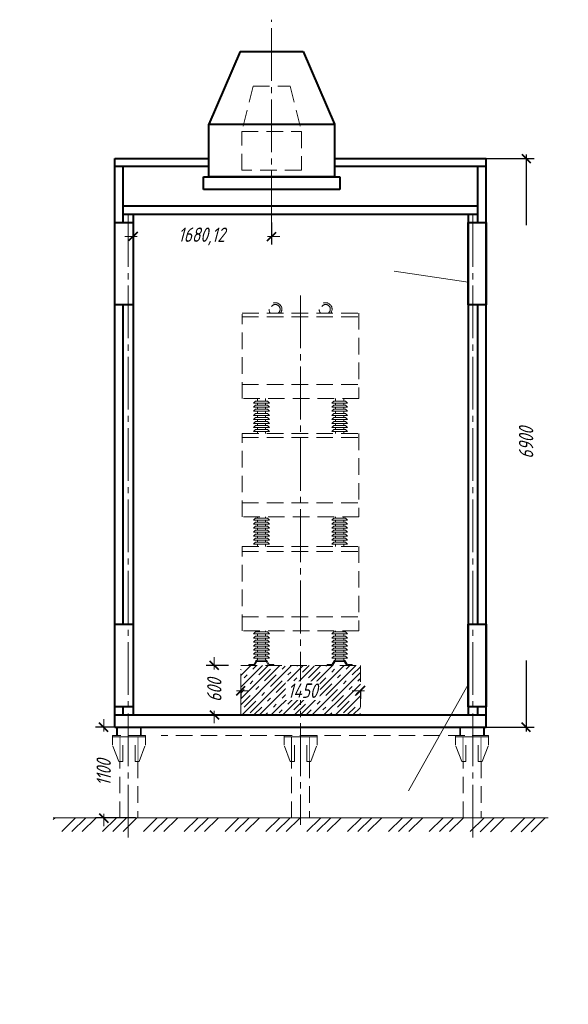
# Model space of a CAD drawing. Header units: millimetres. Extents: x 0 to 594, y 0 to 420.
# Tile 32 of 53: x 258 to 391, y 0 to 239. Entities that reach past the tile are written whole.
import ezdxf

# ---------------------------------------------------------------- set-up
doc = ezdxf.new("R2010")
doc.units = ezdxf.units.MM
for name, pattern in [('K5LT32775', [0]), ('K5LT_AXLED', [17.302989, 12.802989, -1.5, 1.5, -1.5]), ('K5LT_BASIC', [0]), ('K5LT_DASHED', [6, 4, -2]), ('K5LT_THIN', [0])]:
    doc.linetypes.add(name, pattern=pattern)
doc.styles.add('KDIMTEXTSTYLE', font='GOST_AU.SHX', dxfattribs={"width": 0.96, "oblique": 15, "height": 5})
doc.dimstyles.new('KDIMSTYLE (0.02)', dxfattribs={"dimtxt": 5, "dimasz": 1, "dimexe": 2, "dimexo": 0, "dimgap": 1, "dimtad": 1, "dimlfac": 50, "dimtxsty": 'KDIMTEXTSTYLE', "dimsah": 1, "dimcen": 0, "dimdle": 1, "dimadec": 0, "dimazin": 0, "dimtfac": 0.667, "dimtmove": 0, "dimatfit": 3, "dimfxl": 1, "dimtvp": 1, "dimtfill": 1, "dimtolj": 1, "dimtzin": 0, "dimarcsym": 0})

# ---------------------------------------------------------------- blocks, each defined once
blk = doc.blocks.new('KDIMARROW_03')
at = {"color": 0, "linetype": 'K5LT_BASIC', "lineweight": 40}
blk.add_line((-1.06, -1.06), (1.06, 1.06), dxfattribs=at)
at = {"color": 0, "linetype": 'K5LT_THIN', "lineweight": 18}
for q in [(-1, 0), (2, 0)]:
    blk.add_line((0, 0), q, dxfattribs=at)
blk = doc.blocks.new('U41')
at = {"color": 7, "linetype": 'K5LT32775', "lineweight": 18}
for p, q in [((266.25, 44.81), (266.65, 45.2)), ((268.33, 41.93), (271.6, 45.2)), ((270.8, 41.93), (274.08, 45.2)), ((276.55, 45.2), (273.28, 41.93)), ((281.5, 45.2), (278.22, 41.93)), ((283.97, 45.2), (280.7, 41.93)), ((283.17, 41.93), (286.45, 45.2)), ((288.12, 41.92), (291.4, 45.2)), ((290.59, 41.92), (293.87, 45.2)), ((296.35, 45.2), (293.07, 41.92)), ((301.3, 45.2), (298.01, 41.92)), ((303.77, 45.2), (300.49, 41.92)), ((302.96, 41.92), (306.25, 45.2)), ((307.91, 41.91), (311.2, 45.2)), ((310.38, 41.91), (313.67, 45.2)), ((316.15, 45.2), (312.86, 41.91)), ((321.1, 45.2), (317.8, 41.91)), ((323.57, 45.2), (320.28, 41.91)), ((322.75, 41.91), (326.05, 45.2)), ((327.7, 41.91), (331, 45.2)), ((330.17, 41.9), (333.47, 45.2)), ((335.95, 45.2), (332.65, 41.9)), ((340.9, 45.2), (337.59, 41.9)), ((343.37, 45.2), (340.07, 41.9)), ((342.54, 41.9), (345.85, 45.2)), ((347.49, 41.9), (350.8, 45.2)), ((349.96, 41.89), (353.27, 45.2)), ((355.75, 45.2), (352.43, 41.89)), ((360.7, 45.2), (357.38, 41.89)), ((363.17, 45.2), (359.86, 41.89)), ((362.33, 41.89), (365.65, 45.2)), ((367.28, 41.89), (370.6, 45.2)), ((369.75, 41.88), (373.07, 45.2)), ((375.54, 45.2), (372.22, 41.88)), ((380.49, 45.2), (377.17, 41.88)), ((382.97, 45.2), (379.65, 41.88)), ((382.12, 41.88), (385.44, 45.2))]:
    blk.add_line(p, q, dxfattribs=at)
blk = doc.blocks.new('U265')
at = {"color": 7, "linetype": 'K5LT_DASHED', "lineweight": 18}
for p, q in [((311.7, 82.2), (340.7, 82.2)), ((311.7, 70.2), (311.7, 82.2)), ((340.7, 82.2), (340.7, 70.2)), ((340.7, 70.2), (311.7, 70.2))]:
    blk.add_line(p, q, dxfattribs=at)
blk = doc.blocks.new('U266')
at = {"color": 7, "linetype": 'K5LT_DASHED', "lineweight": 18}
for p, q in [((288.6, 65.2), (280.6, 65.2)), ((280.6, 65.2), (280.6, 64.88)), ((280.6, 64.88), (288.6, 64.88)), ((288.6, 64.88), (288.6, 65.2))]:
    blk.add_line(p, q, dxfattribs=at)
blk = doc.blocks.new('U267')
at = {"color": 7, "linetype": 'K5LT_DASHED', "lineweight": 18}
for p, q in [((330.2, 65.2), (322.2, 65.2)), ((322.2, 65.2), (322.2, 64.88)), ((322.2, 64.88), (330.2, 64.88)), ((330.2, 64.88), (330.2, 65.2))]:
    blk.add_line(p, q, dxfattribs=at)
blk = doc.blocks.new('U268')
at = {"color": 7, "linetype": 'K5LT_DASHED', "lineweight": 18}
for p, q in [((371.78, 65.2), (363.78, 65.2)), ((363.78, 65.2), (363.78, 64.88)), ((363.78, 64.88), (371.78, 64.88)), ((371.78, 64.88), (371.78, 65.2))]:
    blk.add_line(p, q, dxfattribs=at)
blk = doc.blocks.new('U269')
at = {"color": 5, "linetype": 'K5LT_BASIC', "lineweight": 40, "true_color": 0x0000ff}
for p, q in [((281.2, 92.21), (285.6, 92.21)), ((281.2, 72.21), (281.2, 92.21)), ((285.6, 92.21), (285.6, 72.21)), ((285.6, 72.21), (281.2, 72.21))]:
    blk.add_line(p, q, dxfattribs=at)
blk = doc.blocks.new('U270')
at = {"color": 5, "linetype": 'K5LT_BASIC', "lineweight": 40, "true_color": 0x0000ff}
for p, q in [((281.2, 189.69), (285.6, 189.69)), ((281.2, 169.69), (281.2, 189.69)), ((285.6, 189.69), (285.6, 169.69)), ((285.6, 169.69), (281.2, 169.69))]:
    blk.add_line(p, q, dxfattribs=at)
blk = doc.blocks.new('U271')
at = {"color": 5, "linetype": 'K5LT_BASIC', "lineweight": 40, "true_color": 0x0000ff}
for p, q in [((366.8, 189.69), (371.2, 189.69)), ((366.8, 169.69), (366.8, 189.69)), ((371.2, 189.69), (371.2, 169.69)), ((371.2, 169.69), (366.8, 169.69))]:
    blk.add_line(p, q, dxfattribs=at)
blk = doc.blocks.new('U272')
at = {"color": 5, "linetype": 'K5LT_BASIC', "lineweight": 40, "true_color": 0x0000ff}
for p, q in [((366.8, 92.21), (371.2, 92.21)), ((366.8, 72.21), (366.8, 92.21)), ((371.2, 92.21), (371.2, 72.21)), ((371.2, 72.21), (366.8, 72.21))]:
    blk.add_line(p, q, dxfattribs=at)
blk = doc.blocks.new('U273')
at = {"color": 5, "linetype": 'K5LT_BASIC', "lineweight": 40, "true_color": 0x0000ff}
for p, q in [((303.98, 213.54), (334.42, 213.54)), ((303.98, 200.74), (303.98, 213.54)), ((334.42, 213.54), (334.42, 200.74)), ((334.42, 200.74), (303.98, 200.74))]:
    blk.add_line(p, q, dxfattribs=at)
blk = doc.blocks.new('U274')
at = {"color": 7, "linetype": 'K5LT_DASHED', "lineweight": 18}
for p, q in [((311.96, 211.73), (326.42, 211.73)), ((311.96, 202.34), (311.96, 211.73)), ((326.42, 211.73), (326.42, 202.34)), ((326.42, 202.34), (311.96, 202.34))]:
    blk.add_line(p, q, dxfattribs=at)
blk = doc.blocks.new('U275')
at = {"color": 5, "linetype": 'K5LT_BASIC', "lineweight": 40, "true_color": 0x0000ff}
for p, q in [((302.7, 200.73), (335.7, 200.73)), ((302.7, 197.67), (302.7, 200.73)), ((335.7, 200.73), (335.7, 197.67)), ((335.7, 197.67), (302.7, 197.67))]:
    blk.add_line(p, q, dxfattribs=at)

msp = doc.modelspace()

# ---------------------------------------------------------------- hatches: boundary and pattern name
h = msp.add_hatch()
h.set_pattern_fill('Бетон', style=0, pattern_type=0)
h.set_pattern_definition([(45, (0, 0), (-1.414214, 1.414214), [11, -5]), (45, (9.1924, 9.1924), (-1.414214, 1.414214), [1, -15]), (45, (4.9497, 6.364), (-1.414214, 1.414214), [11, -5]), (45, (14.1421, 15.5563), (-1.414214, 1.414214), [1, -15])])
h.paths.add_polyline_path([(311.6983, 82.20446), (340.6983, 82.20446), (340.6983, 70.20446), (311.6983, 70.20446)])

# ---------------------------------------------------------------- linework, layer by layer
at = {"color": 30, "linetype": 'K5LT_AXLED', "lineweight": 18, "true_color": 0xff8000}
for p, q in [((319.2006, 189.43673), (319.2006, 238.87892)), ((284.3983, 191.68446), (284.3983, 40.33764)), ((367.9983, 191.68446), (367.9983, 40.33764)), ((326.1983, 172.00391), (326.1983, 43.53428))]:
    msp.add_line(p, q, dxfattribs=at)
at = {"color": 5, "linetype": 'K5LT_BASIC', "lineweight": 40, "true_color": 0x0000ff}
for p, q in [((311.5883, 231.13408), (303.9783, 213.54401)), ((311.5883, 231.13408), (326.8083, 231.13408)), ((326.8083, 231.13408), (334.4183, 213.54401)), ((281.1983, 67.20446), (281.1983, 205.20446)), ((281.1983, 205.20446), (303.9783, 205.20446)), ((303.9783, 203.27588), (281.1983, 203.27588)), ((283.1983, 189.68537), (283.1983, 203.27588)), ((334.4183, 205.20446), (371.1983, 205.20446)), ((371.1983, 203.27588), (334.4183, 203.27588)), ((369.1983, 189.68537), (369.1983, 203.27588)), ((371.1983, 67.20446), (371.1983, 205.20446)), ((303.9783, 200.73701), (334.4183, 200.73701)), ((283.1983, 193.68446), (358.59812, 193.68446)), ((292.7983, 193.68446), (358.59812, 193.68446)), ((292.7983, 193.68446), (358.59812, 193.68446)), ((292.7983, 193.68446), (369.1983, 193.68446)), ((292.7983, 193.68446), (362.3983, 193.68446)), ((292.7983, 193.68446), (362.3983, 193.68446)), ((283.1983, 191.68446), (361.9983, 191.68446)), ((285.5983, 191.68446), (285.5983, 136.60446)), ((290.3983, 191.68446), (361.9983, 191.68446)), ((292.7983, 191.68446), (369.1983, 191.68446)), ((292.7983, 191.68446), (361.9983, 191.68446)), ((292.7983, 191.68446), (361.9983, 191.68446)), ((292.7983, 191.68446), (361.9983, 191.68446)), ((366.7983, 191.68446), (366.7983, 138.50354)), ((283.1983, 136.60446), (283.1983, 169.68537)), ((369.1983, 138.50354), (369.1983, 169.68537)), ((366.7983, 167.20446), (366.7983, 134.70537)), ((371.1983, 67.20446), (371.1983, 166.20446)), ((366.7983, 164.20446), (366.7983, 138.50354)), ((366.7983, 164.20446), (366.7983, 138.50354)), ((366.7983, 164.20446), (366.7983, 138.50354)), ((366.7983, 164.20446), (366.7983, 138.50354)), ((369.1983, 138.50354), (369.1983, 164.20446)), ((369.1983, 138.50354), (369.1983, 164.20446)), ((369.1983, 134.70537), (369.1983, 164.20446)), ((369.1983, 138.50354), (369.1983, 164.20446)), ((369.1983, 138.50354), (369.1983, 164.20446)), ((371.1983, 67.20446), (371.1983, 163.20446)), ((371.1983, 67.20446), (371.1983, 163.20446)), ((371.1983, 67.20446), (371.1983, 163.20446)), ((371.1983, 67.20446), (371.1983, 163.20446)), ((283.1983, 92.20537), (283.1983, 136.60446)), ((285.5983, 136.60446), (285.5983, 70.20446)), ((283.1983, 92.20537), (283.1983, 134.73237)), ((283.1983, 92.20537), (283.1983, 134.73237)), ((283.1983, 92.20537), (283.1983, 134.73237)), ((366.7983, 134.70537), (366.7983, 70.20446)), ((366.7983, 134.70537), (366.7983, 70.20446)), ((366.7983, 134.70537), (366.7983, 70.20446)), ((366.7983, 134.70537), (366.7983, 70.20446)), ((366.7983, 134.70537), (366.7983, 70.20446)), ((366.7983, 134.70537), (366.7983, 70.20446)), ((369.1983, 92.20537), (369.1983, 134.70537)), ((369.1983, 92.20537), (369.1983, 134.70537)), ((369.1983, 92.20537), (369.1983, 134.70537)), ((369.1983, 92.20537), (369.1983, 134.70537)), ((369.1983, 92.20537), (369.1983, 134.70537)), ((369.1983, 92.20537), (369.1983, 134.70537)), ((283.1983, 70.20446), (283.1983, 72.20537)), ((283.1983, 70.20446), (283.1983, 72.20537)), ((283.1983, 70.20446), (283.1983, 72.20537)), ((283.1983, 70.20446), (283.1983, 72.20537)), ((369.1983, 70.20446), (369.1983, 72.20537)), ((369.1983, 70.20446), (369.1983, 72.20537)), ((369.1983, 70.20446), (369.1983, 72.20537)), ((369.1983, 70.20446), (369.1983, 72.20537)), ((369.1983, 70.20446), (369.1983, 72.20537)), ((369.1983, 70.20446), (369.1983, 72.20537)), ((281.1983, 70.20446), (371.1983, 70.20446)), ((281.1983, 67.20446), (371.1983, 67.20446))]:
    msp.add_line(p, q, dxfattribs=at)
at = {"color": 7, "linetype": 'K5LT_DASHED', "lineweight": 18}
for p, q in [((314.69968, 222.73117), (311.96355, 211.73369)), ((314.69968, 222.73117), (323.69231, 222.72703)), ((323.69231, 222.72703), (326.4183, 211.72703)), ((312.0483, 167.68446), (340.3483, 167.68446)), ((312.0483, 167.68446), (340.3483, 167.68446)), ((312.0483, 167.68446), (340.3483, 167.68446)), ((312.0483, 167.68446), (340.3483, 167.68446)), ((312.0483, 167.68446), (340.3483, 167.68446)), ((312.0483, 167.68446), (340.3483, 167.68446)), ((312.0483, 146.97064), (312.0483, 167.42446)), ((313.2176, 167.68446), (316.0686, 167.68446)), ((336.32799, 167.68446), (339.179, 167.68446)), ((340.3483, 167.68446), (340.3483, 146.97064)), ((312.0483, 166.75045), (340.3483, 166.75045)), ((312.0483, 166.75045), (340.3483, 166.75045)), ((312.0483, 166.75045), (340.3483, 166.75045)), ((312.0483, 166.75045), (340.3483, 166.75045)), ((312.0483, 166.75045), (340.3483, 166.75045)), ((312.0483, 166.75045), (340.3483, 166.75045)), ((312.0483, 150.38798), (340.3483, 150.38798)), ((312.0483, 150.38798), (340.3483, 150.38798)), ((312.0483, 150.38798), (340.3483, 150.38798)), ((312.0483, 150.38798), (340.3483, 150.38798)), ((312.0483, 150.38798), (340.3483, 150.38798)), ((312.0483, 150.38798), (340.3483, 150.38798)), ((340.3483, 146.97064), (311.92207, 146.97064)), ((340.3483, 146.97064), (311.92207, 146.97064)), ((340.3483, 146.97064), (311.92207, 146.97064)), ((340.3483, 146.97064), (312.0483, 146.97064)), ((340.3483, 146.97064), (312.0483, 146.97064)), ((340.3483, 146.97064), (312.0483, 146.97064)), ((314.82448, 145.83679), (315.30624, 146.31856)), ((316.73448, 145.83679), (314.82448, 145.83679)), ((316.73448, 146.31856), (315.30624, 146.31856)), ((315.7283, 146.31856), (315.7283, 146.97064)), ((315.73448, 145.33679), (315.73448, 145.83679)), ((316.73973, 146.31856), (318.16797, 146.31856)), ((316.73973, 145.83679), (318.64973, 145.83679)), ((317.7283, 146.97064), (317.7283, 146.31856)), ((317.73448, 145.33679), (317.73448, 145.83679)), ((318.64973, 145.83679), (318.16797, 146.31856)), ((333.76492, 145.83679), (334.24668, 146.31856)), ((335.67492, 145.83679), (333.76492, 145.83679)), ((335.67492, 146.31856), (334.24668, 146.31856)), ((334.6683, 146.31856), (334.6683, 146.97064)), ((334.67492, 145.33679), (334.67492, 145.83679)), ((335.68018, 146.31856), (337.10841, 146.31856)), ((335.68018, 145.83679), (337.59018, 145.83679)), ((336.6683, 146.97064), (336.6683, 146.31856)), ((336.67492, 145.33679), (336.67492, 145.83679)), ((337.59018, 145.83679), (337.10841, 146.31856)), ((314.8183, 144.85503), (315.30006, 145.33679)), ((316.7283, 144.85503), (314.8183, 144.85503)), ((314.8183, 143.87327), (315.30006, 144.35503)), ((316.7283, 143.87327), (314.8183, 143.87327)), ((314.8183, 142.89151), (315.30006, 143.37327)), ((316.7283, 145.33679), (315.30006, 145.33679)), ((316.7283, 144.35503), (315.30006, 144.35503)), ((316.7283, 143.37327), (315.30006, 143.37327)), ((315.7283, 144.35503), (315.7283, 144.85503)), ((315.7283, 143.37327), (315.7283, 143.87327)), ((316.73355, 145.33679), (318.16179, 145.33679)), ((316.73355, 144.85503), (318.64355, 144.85503)), ((316.73355, 144.35503), (318.16179, 144.35503)), ((316.73355, 143.87327), (318.64355, 143.87327)), ((316.73355, 143.37327), (318.16179, 143.37327)), ((317.7283, 144.35503), (317.7283, 144.85503)), ((317.7283, 143.37327), (317.7283, 143.87327)), ((318.64355, 144.85503), (318.16179, 145.33679)), ((318.64355, 143.87327), (318.16179, 144.35503)), ((318.64355, 142.89151), (318.16179, 143.37327)), ((333.7583, 144.85503), (334.24006, 145.33679)), ((335.6683, 144.85503), (333.7583, 144.85503)), ((333.7583, 143.87327), (334.24006, 144.35503)), ((335.6683, 143.87327), (333.7583, 143.87327)), ((333.7583, 142.89151), (334.24006, 143.37327)), ((335.6683, 145.33679), (334.24006, 145.33679)), ((335.6683, 144.35503), (334.24006, 144.35503)), ((335.6683, 143.37327), (334.24006, 143.37327)), ((334.6683, 144.35503), (334.6683, 144.85503)), ((334.6683, 143.37327), (334.6683, 143.87327)), ((335.67355, 145.33679), (337.10179, 145.33679)), ((335.67355, 144.85503), (337.58355, 144.85503)), ((335.67355, 144.35503), (337.10179, 144.35503)), ((335.67355, 143.87327), (337.58355, 143.87327)), ((335.67355, 143.37327), (337.10179, 143.37327)), ((336.6683, 144.35503), (336.6683, 144.85503)), ((336.6683, 143.37327), (336.6683, 143.87327)), ((337.58355, 144.85503), (337.10179, 145.33679)), ((337.58355, 143.87327), (337.10179, 144.35503)), ((337.58355, 142.89151), (337.10179, 143.37327)), ((316.7283, 142.89151), (314.8183, 142.89151)), ((314.8183, 141.90974), (315.30006, 142.39151)), ((316.7283, 141.90974), (314.8183, 141.90974)), ((314.8183, 140.92798), (315.30006, 141.40974)), ((316.7283, 142.39151), (315.30006, 142.39151)), ((316.7283, 141.40974), (315.30006, 141.40974)), ((315.7283, 142.39151), (315.7283, 142.89151)), ((315.7283, 141.40974), (315.7283, 141.90974)), ((316.73355, 142.89151), (318.64355, 142.89151)), ((316.73355, 142.39151), (318.16179, 142.39151)), ((316.73355, 141.90974), (318.64355, 141.90974)), ((316.73355, 141.40974), (318.16179, 141.40974)), ((317.7283, 142.39151), (317.7283, 142.89151)), ((317.7283, 141.40974), (317.7283, 141.90974)), ((318.64355, 141.90974), (318.16179, 142.39151)), ((318.64355, 140.92798), (318.16179, 141.40974)), ((335.6683, 142.89151), (333.7583, 142.89151)), ((333.7583, 141.90974), (334.24006, 142.39151)), ((335.6683, 141.90974), (333.7583, 141.90974)), ((333.7583, 140.92798), (334.24006, 141.40974)), ((335.6683, 142.39151), (334.24006, 142.39151)), ((335.6683, 141.40974), (334.24006, 141.40974)), ((334.6683, 142.39151), (334.6683, 142.89151)), ((334.6683, 141.40974), (334.6683, 141.90974)), ((335.67355, 142.89151), (337.58355, 142.89151)), ((335.67355, 142.39151), (337.10179, 142.39151)), ((335.67355, 141.90974), (337.58355, 141.90974)), ((335.67355, 141.40974), (337.10179, 141.40974)), ((336.6683, 142.39151), (336.6683, 142.89151)), ((336.6683, 141.40974), (336.6683, 141.90974)), ((337.58355, 141.90974), (337.10179, 142.39151)), ((337.58355, 140.92798), (337.10179, 141.40974)), ((316.7283, 140.92798), (314.8183, 140.92798)), ((314.8183, 139.94622), (315.30006, 140.42798)), ((316.7283, 139.94622), (314.8183, 139.94622)), ((314.8183, 138.96446), (315.30006, 139.44622)), ((316.7283, 138.96446), (314.8183, 138.96446)), ((316.7283, 140.42798), (315.30006, 140.42798)), ((316.7283, 139.44622), (315.30006, 139.44622)), ((315.7283, 140.42798), (315.7283, 140.92798)), ((315.7283, 139.44622), (315.7283, 139.94622)), ((315.7283, 138.46446), (315.7283, 138.96446)), ((316.7283, 139.44622), (318.15654, 139.44622)), ((316.7283, 138.96446), (318.6383, 138.96446)), ((316.73355, 140.92798), (318.64355, 140.92798)), ((316.73355, 140.42798), (318.16179, 140.42798)), ((316.73355, 139.94622), (318.64355, 139.94622)), ((317.7283, 140.42798), (317.7283, 140.92798)), ((317.7283, 139.44622), (317.7283, 139.94622)), ((317.7283, 138.46446), (317.7283, 138.96446)), ((318.6383, 138.96446), (318.15654, 139.44622)), ((318.64355, 139.94622), (318.16179, 140.42798)), ((335.6683, 140.92798), (333.7583, 140.92798)), ((333.7583, 139.94622), (334.24006, 140.42798)), ((335.6683, 139.94622), (333.7583, 139.94622)), ((333.7583, 138.96446), (334.24006, 139.44622)), ((335.6683, 138.96446), (333.7583, 138.96446)), ((335.6683, 140.42798), (334.24006, 140.42798)), ((335.6683, 139.44622), (334.24006, 139.44622)), ((334.6683, 140.42798), (334.6683, 140.92798)), ((334.6683, 139.44622), (334.6683, 139.94622)), ((334.6683, 138.46446), (334.6683, 138.96446)), ((335.6683, 139.44622), (337.09654, 139.44622)), ((335.6683, 138.96446), (337.5783, 138.96446)), ((335.67355, 140.92798), (337.58355, 140.92798)), ((335.67355, 140.42798), (337.10179, 140.42798)), ((335.67355, 139.94622), (337.58355, 139.94622)), ((336.6683, 140.42798), (336.6683, 140.92798)), ((336.6683, 139.44622), (336.6683, 139.94622)), ((336.6683, 138.46446), (336.6683, 138.96446)), ((337.5783, 138.96446), (337.09654, 139.44622)), ((337.58355, 139.94622), (337.10179, 140.42798)), ((312.0483, 138.46446), (340.3483, 138.46446)), ((312.0483, 138.46446), (340.3483, 138.46446)), ((312.0483, 138.46446), (340.3483, 138.46446)), ((312.0483, 138.46446), (340.3483, 138.46446)), ((312.0483, 138.46446), (340.3483, 138.46446)), ((312.0483, 138.46446), (340.3483, 138.46446)), ((312.0483, 118.25064), (312.0483, 138.46446)), ((312.0483, 137.53045), (340.3483, 137.53045)), ((312.0483, 137.53045), (340.3483, 137.53045)), ((312.0483, 137.53045), (340.3483, 137.53045)), ((312.0483, 137.53045), (340.3483, 137.53045)), ((312.0483, 137.53045), (340.3483, 137.53045)), ((312.0483, 137.53045), (340.3483, 137.53045)), ((313.2176, 138.46446), (316.0686, 138.46446)), ((336.32799, 138.46446), (339.179, 138.46446)), ((340.3483, 138.46446), (340.3483, 118.25064)), ((312.0483, 121.66798), (340.3483, 121.66798)), ((312.0483, 121.66798), (340.3483, 121.66798)), ((312.0483, 121.66798), (340.3483, 121.66798)), ((312.0483, 121.66798), (340.3483, 121.66798)), ((312.0483, 121.66798), (340.3483, 121.66798)), ((312.0483, 121.66798), (340.3483, 121.66798)), ((340.3483, 118.25064), (311.92207, 118.25064)), ((340.3483, 118.25064), (311.92207, 118.25064)), ((340.3483, 118.25064), (311.92207, 118.25064)), ((340.3483, 118.25064), (312.0483, 118.25064)), ((340.3483, 118.25064), (312.0483, 118.25064)), ((340.3483, 118.25064), (312.0483, 118.25064)), ((314.8183, 117.49503), (315.30006, 117.97679)), ((316.7283, 117.49503), (314.8183, 117.49503)), ((316.7283, 117.97679), (315.30006, 117.97679)), ((315.7283, 117.97679), (315.7283, 118.25064)), ((315.7283, 116.99503), (315.7283, 117.49503)), ((316.73355, 117.97679), (318.16179, 117.97679)), ((316.73355, 117.49503), (318.64355, 117.49503)), ((317.7283, 118.25064), (317.7283, 117.97679)), ((317.7283, 116.99503), (317.7283, 117.49503)), ((318.64355, 117.49503), (318.16179, 117.97679)), ((333.7583, 117.49503), (334.24006, 117.97679)), ((335.6683, 117.49503), (333.7583, 117.49503)), ((335.6683, 117.97679), (334.24006, 117.97679)), ((334.6683, 117.97679), (334.6683, 118.25064)), ((334.6683, 116.99503), (334.6683, 117.49503)), ((335.67355, 117.97679), (337.10179, 117.97679)), ((335.67355, 117.49503), (337.58355, 117.49503)), ((336.6683, 118.25064), (336.6683, 117.97679)), ((336.6683, 116.99503), (336.6683, 117.49503)), ((337.58355, 117.49503), (337.10179, 117.97679)), ((314.8183, 116.51327), (315.30006, 116.99503)), ((316.7283, 116.51327), (314.8183, 116.51327)), ((314.8183, 115.53151), (315.30006, 116.01327)), ((316.7283, 115.53151), (314.8183, 115.53151)), ((314.8183, 114.54974), (315.30006, 115.03151)), ((316.7283, 116.99503), (315.30006, 116.99503)), ((316.7283, 116.01327), (315.30006, 116.01327)), ((316.7283, 115.03151), (315.30006, 115.03151)), ((315.7283, 116.01327), (315.7283, 116.51327)), ((315.7283, 115.03151), (315.7283, 115.53151)), ((316.73355, 116.99503), (318.16179, 116.99503)), ((316.73355, 116.51327), (318.64355, 116.51327)), ((316.73355, 116.01327), (318.16179, 116.01327)), ((316.73355, 115.53151), (318.64355, 115.53151)), ((316.73355, 115.03151), (318.16179, 115.03151)), ((317.7283, 116.01327), (317.7283, 116.51327)), ((317.7283, 115.03151), (317.7283, 115.53151)), ((318.64355, 116.51327), (318.16179, 116.99503)), ((318.64355, 115.53151), (318.16179, 116.01327)), ((318.64355, 114.54974), (318.16179, 115.03151)), ((333.7583, 116.51327), (334.24006, 116.99503)), ((335.6683, 116.51327), (333.7583, 116.51327)), ((333.7583, 115.53151), (334.24006, 116.01327)), ((335.6683, 115.53151), (333.7583, 115.53151)), ((333.7583, 114.54974), (334.24006, 115.03151)), ((335.6683, 116.99503), (334.24006, 116.99503)), ((335.6683, 116.01327), (334.24006, 116.01327)), ((335.6683, 115.03151), (334.24006, 115.03151)), ((334.6683, 116.01327), (334.6683, 116.51327)), ((334.6683, 115.03151), (334.6683, 115.53151)), ((335.67355, 116.99503), (337.10179, 116.99503)), ((335.67355, 116.51327), (337.58355, 116.51327)), ((335.67355, 116.01327), (337.10179, 116.01327)), ((335.67355, 115.53151), (337.58355, 115.53151)), ((335.67355, 115.03151), (337.10179, 115.03151)), ((336.6683, 116.01327), (336.6683, 116.51327)), ((336.6683, 115.03151), (336.6683, 115.53151)), ((337.58355, 116.51327), (337.10179, 116.99503)), ((337.58355, 115.53151), (337.10179, 116.01327)), ((337.58355, 114.54974), (337.10179, 115.03151)), ((316.7283, 114.54974), (314.8183, 114.54974)), ((314.8183, 113.56798), (315.30006, 114.04974)), ((316.7283, 113.56798), (314.8183, 113.56798)), ((314.8183, 112.58622), (315.30006, 113.06798)), ((316.7283, 112.58622), (314.8183, 112.58622)), ((316.7283, 114.04974), (315.30006, 114.04974)), ((316.7283, 113.06798), (315.30006, 113.06798)), ((315.7283, 114.04974), (315.7283, 114.54974)), ((315.7283, 113.06798), (315.7283, 113.56798)), ((315.7283, 112.08622), (315.7283, 112.58622)), ((316.73355, 114.54974), (318.64355, 114.54974)), ((316.73355, 114.04974), (318.16179, 114.04974)), ((316.73355, 113.56798), (318.64355, 113.56798)), ((316.73355, 113.06798), (318.16179, 113.06798)), ((316.73355, 112.58622), (318.64355, 112.58622)), ((317.7283, 114.04974), (317.7283, 114.54974)), ((317.7283, 113.06798), (317.7283, 113.56798)), ((317.7283, 112.08622), (317.7283, 112.58622)), ((318.64355, 113.56798), (318.16179, 114.04974)), ((318.64355, 112.58622), (318.16179, 113.06798)), ((335.6683, 114.54974), (333.7583, 114.54974)), ((333.7583, 113.56798), (334.24006, 114.04974)), ((335.6683, 113.56798), (333.7583, 113.56798)), ((333.7583, 112.58622), (334.24006, 113.06798)), ((335.6683, 112.58622), (333.7583, 112.58622)), ((335.6683, 114.04974), (334.24006, 114.04974)), ((335.6683, 113.06798), (334.24006, 113.06798)), ((334.6683, 114.04974), (334.6683, 114.54974)), ((334.6683, 113.06798), (334.6683, 113.56798)), ((334.6683, 112.08622), (334.6683, 112.58622)), ((335.67355, 114.54974), (337.58355, 114.54974)), ((335.67355, 114.04974), (337.10179, 114.04974)), ((335.67355, 113.56798), (337.58355, 113.56798)), ((335.67355, 113.06798), (337.10179, 113.06798)), ((335.67355, 112.58622), (337.58355, 112.58622)), ((336.6683, 114.04974), (336.6683, 114.54974)), ((336.6683, 113.06798), (336.6683, 113.56798)), ((336.6683, 112.08622), (336.6683, 112.58622)), ((337.58355, 113.56798), (337.10179, 114.04974)), ((337.58355, 112.58622), (337.10179, 113.06798)), ((312.0483, 111.10446), (340.3483, 111.10446)), ((312.0483, 111.10446), (340.3483, 111.10446)), ((312.0483, 111.10446), (340.3483, 111.10446)), ((312.0483, 111.10446), (340.3483, 111.10446)), ((312.0483, 111.10446), (340.3483, 111.10446)), ((312.0483, 111.10446), (340.3483, 111.10446)), ((312.0483, 90.60446), (312.0483, 111.10446)), ((313.2176, 111.10446), (316.0686, 111.10446)), ((314.8183, 111.60446), (315.30006, 112.08622)), ((316.7283, 111.60446), (314.8183, 111.60446)), ((316.7283, 112.08622), (315.30006, 112.08622)), ((315.7283, 111.10446), (315.7283, 111.60446)), ((316.7283, 112.08622), (318.15654, 112.08622)), ((316.7283, 111.60446), (318.6383, 111.60446)), ((317.7283, 111.10446), (317.7283, 111.60446)), ((318.6383, 111.60446), (318.15654, 112.08622)), ((333.7583, 111.60446), (334.24006, 112.08622)), ((335.6683, 111.60446), (333.7583, 111.60446)), ((335.6683, 112.08622), (334.24006, 112.08622)), ((334.6683, 111.10446), (334.6683, 111.60446)), ((335.6683, 112.08622), (337.09654, 112.08622)), ((335.6683, 111.60446), (337.5783, 111.60446)), ((336.32799, 111.10446), (339.179, 111.10446)), ((336.6683, 111.10446), (336.6683, 111.60446)), ((337.5783, 111.60446), (337.09654, 112.08622)), ((340.3483, 111.10446), (340.3483, 90.60446)), ((312.0483, 109.88427), (340.3483, 109.88427)), ((312.0483, 109.88427), (340.3483, 109.88427)), ((312.0483, 109.88427), (340.3483, 109.88427)), ((312.0483, 109.88427), (340.3483, 109.88427)), ((312.0483, 109.88427), (340.3483, 109.88427)), ((312.0483, 109.88427), (340.3483, 109.88427)), ((312.0483, 94.02179), (340.3483, 94.02179)), ((312.0483, 94.02179), (340.3483, 94.02179)), ((312.0483, 94.02179), (340.3483, 94.02179)), ((312.0483, 94.02179), (340.3483, 94.02179)), ((312.0483, 94.02179), (340.3483, 94.02179)), ((312.0483, 94.02179), (340.3483, 94.02179)), ((340.3483, 90.60446), (311.92207, 90.60446)), ((340.3483, 90.60446), (311.92207, 90.60446)), ((340.3483, 90.60446), (311.92207, 90.60446)), ((340.3483, 90.60446), (312.0483, 90.60446)), ((340.3483, 90.60446), (312.0483, 90.60446)), ((340.3483, 90.60446), (312.0483, 90.60446)), ((314.8183, 89.84884), (315.30006, 90.33061)), ((316.7283, 89.84884), (314.8183, 89.84884)), ((314.8183, 88.86708), (315.30006, 89.34884)), ((316.7283, 88.86708), (314.8183, 88.86708)), ((316.7283, 90.33061), (315.30006, 90.33061)), ((316.7283, 89.34884), (315.30006, 89.34884)), ((315.7283, 90.33061), (315.7283, 90.60446)), ((315.7283, 89.34884), (315.7283, 89.84884)), ((315.7283, 88.36708), (315.7283, 88.86708)), ((316.73355, 90.33061), (318.16179, 90.33061)), ((316.73355, 89.84884), (318.64355, 89.84884)), ((316.73355, 89.34884), (318.16179, 89.34884)), ((316.73355, 88.86708), (318.64355, 88.86708)), ((317.7283, 90.60446), (317.7283, 90.33061)), ((317.7283, 89.34884), (317.7283, 89.84884)), ((317.7283, 88.36708), (317.7283, 88.86708)), ((318.64355, 89.84884), (318.16179, 90.33061)), ((318.64355, 88.86708), (318.16179, 89.34884)), ((333.7583, 89.84884), (334.24006, 90.33061)), ((335.6683, 89.84884), (333.7583, 89.84884)), ((333.7583, 88.86708), (334.24006, 89.34884)), ((335.6683, 88.86708), (333.7583, 88.86708)), ((335.6683, 90.33061), (334.24006, 90.33061)), ((335.6683, 89.34884), (334.24006, 89.34884)), ((334.6683, 90.33061), (334.6683, 90.60446)), ((334.6683, 89.34884), (334.6683, 89.84884)), ((334.6683, 88.36708), (334.6683, 88.86708)), ((335.67355, 90.33061), (337.10179, 90.33061)), ((335.67355, 89.84884), (337.58355, 89.84884)), ((335.67355, 89.34884), (337.10179, 89.34884)), ((335.67355, 88.86708), (337.58355, 88.86708)), ((336.6683, 90.60446), (336.6683, 90.33061)), ((336.6683, 89.34884), (336.6683, 89.84884)), ((336.6683, 88.36708), (336.6683, 88.86708)), ((337.58355, 89.84884), (337.10179, 90.33061)), ((337.58355, 88.86708), (337.10179, 89.34884)), ((314.8183, 87.88532), (315.30006, 88.36708)), ((316.7283, 87.88532), (314.8183, 87.88532)), ((314.8183, 86.90356), (315.30006, 87.38532)), ((316.7283, 86.90356), (314.8183, 86.90356)), ((314.8183, 85.92179), (315.30006, 86.40356)), ((316.7283, 88.36708), (315.30006, 88.36708)), ((316.7283, 87.38532), (315.30006, 87.38532)), ((316.7283, 86.40356), (315.30006, 86.40356)), ((315.7283, 87.38532), (315.7283, 87.88532)), ((315.7283, 86.40356), (315.7283, 86.90356)), ((316.73355, 88.36708), (318.16179, 88.36708)), ((316.73355, 87.88532), (318.64355, 87.88532)), ((316.73355, 87.38532), (318.16179, 87.38532)), ((316.73355, 86.90356), (318.64355, 86.90356)), ((316.73355, 86.40356), (318.16179, 86.40356)), ((317.7283, 87.38532), (317.7283, 87.88532)), ((317.7283, 86.40356), (317.7283, 86.90356)), ((318.64355, 87.88532), (318.16179, 88.36708)), ((318.64355, 86.90356), (318.16179, 87.38532)), ((318.64355, 85.92179), (318.16179, 86.40356)), ((333.7583, 87.88532), (334.24006, 88.36708)), ((335.6683, 87.88532), (333.7583, 87.88532)), ((333.7583, 86.90356), (334.24006, 87.38532)), ((335.6683, 86.90356), (333.7583, 86.90356)), ((333.7583, 85.92179), (334.24006, 86.40356)), ((335.6683, 88.36708), (334.24006, 88.36708)), ((335.6683, 87.38532), (334.24006, 87.38532)), ((335.6683, 86.40356), (334.24006, 86.40356)), ((334.6683, 87.38532), (334.6683, 87.88532)), ((334.6683, 86.40356), (334.6683, 86.90356)), ((335.67355, 88.36708), (337.10179, 88.36708)), ((335.67355, 87.88532), (337.58355, 87.88532)), ((335.67355, 87.38532), (337.10179, 87.38532)), ((335.67355, 86.90356), (337.58355, 86.90356)), ((335.67355, 86.40356), (337.10179, 86.40356)), ((336.6683, 87.38532), (336.6683, 87.88532)), ((336.6683, 86.40356), (336.6683, 86.90356)), ((337.58355, 87.88532), (337.10179, 88.36708)), ((337.58355, 86.90356), (337.10179, 87.38532)), ((337.58355, 85.92179), (337.10179, 86.40356)), ((316.7283, 85.92179), (314.8183, 85.92179)), ((314.8183, 84.94003), (315.30006, 85.42179)), ((316.7283, 84.94003), (314.8183, 84.94003)), ((314.8183, 83.95827), (315.30006, 84.44003)), ((316.7283, 83.95827), (314.8183, 83.95827)), ((316.7283, 85.42179), (315.30006, 85.42179)), ((316.7283, 84.44003), (315.30006, 84.44003)), ((315.7283, 85.42179), (315.7283, 85.92179)), ((315.7283, 84.44003), (315.7283, 84.94003)), ((315.7283, 83.45827), (315.7283, 83.95827)), ((316.7283, 84.44003), (318.15654, 84.44003)), ((316.7283, 83.95827), (318.6383, 83.95827)), ((316.73355, 85.92179), (318.64355, 85.92179)), ((316.73355, 85.42179), (318.16179, 85.42179)), ((316.73355, 84.94003), (318.64355, 84.94003)), ((317.7283, 85.42179), (317.7283, 85.92179)), ((317.7283, 84.44003), (317.7283, 84.94003)), ((317.7283, 83.45827), (317.7283, 83.95827)), ((318.6383, 83.95827), (318.15654, 84.44003)), ((318.64355, 84.94003), (318.16179, 85.42179)), ((335.6683, 85.92179), (333.7583, 85.92179)), ((333.7583, 84.94003), (334.24006, 85.42179)), ((335.6683, 84.94003), (333.7583, 84.94003)), ((333.7583, 83.95827), (334.24006, 84.44003)), ((335.6683, 83.95827), (333.7583, 83.95827)), ((335.6683, 85.42179), (334.24006, 85.42179)), ((335.6683, 84.44003), (334.24006, 84.44003)), ((334.6683, 85.42179), (334.6683, 85.92179)), ((334.6683, 84.44003), (334.6683, 84.94003)), ((334.6683, 83.45827), (334.6683, 83.95827)), ((335.6683, 84.44003), (337.09654, 84.44003)), ((335.6683, 83.95827), (337.5783, 83.95827)), ((335.67355, 85.92179), (337.58355, 85.92179)), ((335.67355, 85.42179), (337.10179, 85.42179)), ((335.67355, 84.94003), (337.58355, 84.94003)), ((336.6683, 85.42179), (336.6683, 85.92179)), ((336.6683, 84.44003), (336.6683, 84.94003)), ((336.6683, 83.45827), (336.6683, 83.95827)), ((337.5783, 83.95827), (337.09654, 84.44003)), ((337.58355, 84.94003), (337.10179, 85.42179)), ((313.70485, 82.45827), (314.75174, 82.45827)), ((313.70485, 82.45827), (313.70485, 82.20446)), ((314.89828, 82.20446), (313.70485, 82.20446)), ((314.75174, 82.45827), (314.75174, 82.20446)), ((314.92495, 82.55827), (315.38683, 83.35827)), ((314.95763, 82.61487), (315.1745, 82.48287)), ((315.53337, 83.10446), (315.07149, 82.30446)), ((315.31635, 83.23619), (315.53337, 83.10446)), ((315.56003, 83.45827), (317.89656, 83.45827)), ((315.66398, 83.45827), (315.66398, 83.20446)), ((317.79261, 83.20446), (315.66398, 83.20446)), ((317.79261, 83.45827), (317.79261, 83.20446)), ((318.14025, 83.23619), (317.92323, 83.10446)), ((317.92323, 83.10446), (318.38511, 82.30446)), ((318.53165, 82.55827), (318.06977, 83.35827)), ((318.49897, 82.61487), (318.2821, 82.48287)), ((318.55831, 82.20446), (319.75174, 82.20446)), ((319.75174, 82.45827), (318.70485, 82.45827)), ((318.70485, 82.45827), (318.70485, 82.20446)), ((319.75174, 82.45827), (319.75174, 82.20446)), ((332.64485, 82.45827), (333.69174, 82.45827)), ((332.64485, 82.45827), (332.64485, 82.20446)), ((333.83828, 82.20446), (332.64485, 82.20446)), ((333.69174, 82.45827), (333.69174, 82.20446)), ((333.86495, 82.55827), (334.32683, 83.35827)), ((333.89763, 82.61487), (334.1145, 82.48287)), ((334.47337, 83.10446), (334.01149, 82.30446)), ((334.25635, 83.23619), (334.47337, 83.10446)), ((334.50003, 83.45827), (336.83656, 83.45827)), ((334.60398, 83.45827), (334.60398, 83.20446)), ((336.73261, 83.20446), (334.60398, 83.20446)), ((336.73261, 83.45827), (336.73261, 83.20446)), ((337.08025, 83.23619), (336.86323, 83.10446)), ((336.86323, 83.10446), (337.32511, 82.30446)), ((337.47165, 82.55827), (337.00977, 83.35827)), ((337.43897, 82.61487), (337.2221, 82.48287)), ((337.49831, 82.20446), (338.69174, 82.20446)), ((338.69174, 82.45827), (337.64485, 82.45827)), ((337.64485, 82.45827), (337.64485, 82.20446)), ((338.69174, 82.45827), (338.69174, 82.20446)), ((287.5983, 67.20446), (281.5983, 67.20446)), ((281.5983, 67.20446), (281.5983, 65.20446)), ((281.5983, 67.20446), (281.5983, 65.20446)), ((281.8183, 67.07446), (287.3783, 67.07446)), ((281.8183, 65.40446), (281.8183, 67.07446)), ((287.3783, 65.40446), (287.3783, 67.07446)), ((287.5983, 67.20446), (287.5983, 65.20446)), ((287.5983, 67.20446), (287.5983, 65.20446)), ((326.1983, 65.20446), (326.1983, 67.20446)), ((370.77545, 67.20446), (364.77545, 67.20446)), ((364.77545, 67.20446), (364.77545, 65.20446)), ((364.99545, 67.07446), (370.55545, 67.07446)), ((364.99545, 65.40446), (364.99545, 67.07446)), ((370.55545, 65.40446), (370.55545, 67.07446)), ((370.77545, 67.20446), (370.77545, 65.20446)), ((370.77545, 67.20446), (370.77545, 65.20446)), ((370.77545, 65.20446), (370.77545, 67.20446)), ((280.5983, 64.88446), (280.5983, 62.88446)), ((283.1063, 58.88446), (283.1063, 64.88446)), ((286.09029, 58.88446), (286.09029, 64.88446)), ((288.5983, 64.88446), (288.5983, 62.88446)), ((365.9983, 65.20446), (292.3983, 65.20446)), ((322.1983, 64.88446), (322.1983, 62.88446)), ((324.7063, 58.88446), (324.7063, 64.88446)), ((327.69029, 58.88446), (327.69029, 64.88446)), ((330.1983, 64.88446), (330.1983, 62.88446)), ((363.77545, 64.88446), (363.77545, 62.88446)), ((366.28345, 58.88446), (366.28345, 64.88446)), ((369.26744, 58.88446), (369.26744, 64.88446)), ((371.77545, 64.88446), (371.77545, 62.88446)), ((282.12529, 58.88446), (280.5983, 62.88446)), ((287.07131, 58.88446), (288.5983, 62.88446)), ((323.72529, 58.88446), (322.1983, 62.88446)), ((328.67131, 58.88446), (330.1983, 62.88446)), ((365.30244, 58.88446), (363.77545, 62.88446)), ((370.24846, 58.88446), (371.77545, 62.88446)), ((283.1063, 58.88446), (282.12529, 58.88446)), ((282.4083, 45.21249), (282.4083, 58.88446)), ((286.09029, 58.88446), (287.07131, 58.88446)), ((286.7883, 58.88446), (286.7883, 45.21249)), ((324.7063, 58.88446), (323.72529, 58.88446)), ((324.0083, 45.21249), (324.0083, 58.88446)), ((327.69029, 58.88446), (328.67131, 58.88446)), ((328.3883, 58.88446), (328.3883, 45.21249)), ((366.28345, 58.88446), (365.30244, 58.88446)), ((365.58545, 45.21249), (365.58545, 58.88446)), ((369.26744, 58.88446), (370.24846, 58.88446)), ((369.96545, 58.88446), (369.96545, 45.21249))]:
    msp.add_line(p, q, dxfattribs=at)
at = {"color": 5, "linetype": 'K5LT_THIN', "lineweight": 18, "true_color": 0x0000ff}
for p, q in [((348.85392, 177.84661), (366.7983, 175.18756)), ((352.3702, 51.75639), (366.7983, 77.61453)), ((266.1983, 45.20446), (386.1983, 45.20446))]:
    msp.add_line(p, q, dxfattribs=at)
at = {"color": 7, "linetype": 'K5LT_DASHED', "const_width": 0.18}
for points in [[(282.4083, 58.88446), (282.4083, 64.88446), (286.7883, 64.88446), (286.7883, 58.88446)], [(324.0083, 58.88446), (324.0083, 64.88446), (328.3883, 64.88446), (328.3883, 58.88446)], [(365.58545, 58.88446), (365.58545, 64.88446), (369.96545, 64.88446), (369.96545, 58.88446)]]:
    msp.add_lwpolyline(points, dxfattribs=at)
at = {"color": 7, "linetype": 'K5LT_DASHED', "lineweight": 18}
for centre, radius, start, end in [((320.11541, 168.63716), 1.56729, 322.5645497, 217.4354503), ((320.11541, 168.63716), 1.14, 303.3104311, 236.6895689), ((332.28118, 168.63716), 1.56729, 322.5645497, 217.4354503), ((332.28118, 168.63716), 1.14, 303.3104311, 236.6895689), ((314.75174, 82.65827), 0.2, 270, 330), ((314.89828, 82.40446), 0.2, 270, 330), ((315.56003, 83.25827), 0.2, 90, 150), ((315.69714, 83.02584), 0.18167, 100.5174736, 154.3583903), ((317.73735, 82.99697), 0.21472, 30.0389021, 75.0852341), ((317.89656, 83.25827), 0.2, 30, 90), ((318.55831, 82.40446), 0.2, 210, 270), ((318.70485, 82.65827), 0.2, 210, 270), ((333.69174, 82.65827), 0.2, 270, 330), ((333.83828, 82.40446), 0.2, 270, 330), ((334.50003, 83.25827), 0.2, 90, 150), ((334.63714, 83.02584), 0.18167, 100.5174736, 154.3583903), ((336.67735, 82.99697), 0.21472, 30.0389021, 75.0852341), ((336.83656, 83.25827), 0.2, 30, 90), ((337.49831, 82.40446), 0.2, 210, 270), ((337.64485, 82.65827), 0.2, 210, 270), ((281.61684, 65.40506), 0.20146, 264.7191577, 359.8282203), ((287.57976, 65.40506), 0.20146, 180.1717797, 275.2808423), ((364.79399, 65.40506), 0.20146, 264.7191577, 359.8282203), ((370.7569, 65.40506), 0.20146, 180.1717797, 275.2808423)]:
    msp.add_arc(centre, radius, start, end, dxfattribs=at)

# ---------------------------------------------------------------- block references
for name in ['U273', 'U274', 'U275', 'U270', 'U271', 'U269', 'U272', 'U265', 'U266', 'U267', 'U268', 'U41']:
    msp.add_blockref(name, (0, 0))

# ---------------------------------------------------------------- dimensions: what is measured, and where the dimension line sits
at = {"color": 5, "true_color": 0x0000ff}
for base, p1, p2, location in [((380.86328, 67.20446), (368.18666, 205.20446), (363.22115, 67.20446), (380.86328, 136.20446)), ((305.29879, 82.20446), (312.1983, 70.20446), (310.75495, 82.20446), (305.29879, 76.20446)), ((278.48286, 67.20446), (288.1983, 45.20446), (288.1983, 67.20446), (278.48286, 56.20446))]:
    msp.add_linear_dim(base=base, p1=p1, p2=p2, angle=90, location=location, dimstyle='KDIMSTYLE (0.02)', override={"dimexo": 2, "dimpost": '\\H3.5;\\W0.96;\\Q15;<>', "dimblk1": 'KDIMARROW_03', "dimblk2": 'KDIMARROW_03', "dimse1": 0, "dimse2": 0, "dimclrt": 7, "dimtolj": 1}, dxfattribs=at).render()
for base, p1, p2, location in [((319.200603, 186.309957), (285.598298, 191.684456), (319.200603, 191.684456), (302.200603, 186.309957)), ((311.6983, 76.09077), (340.6983, 78.20446), (311.6983, 78.20446), (326.6983, 76.09077))]:
    msp.add_linear_dim(base=base, p1=p1, p2=p2, location=location, dimstyle='KDIMSTYLE (0.02)', override={"dimexo": 2, "dimpost": '\\H3.5;\\W0.96;\\Q15;<>', "dimblk1": 'KDIMARROW_03', "dimblk2": 'KDIMARROW_03', "dimse1": 0, "dimse2": 0, "dimclrt": 7, "dimtolj": 1}, dxfattribs=at).render()

doc.saveas('drawing.dxf')
